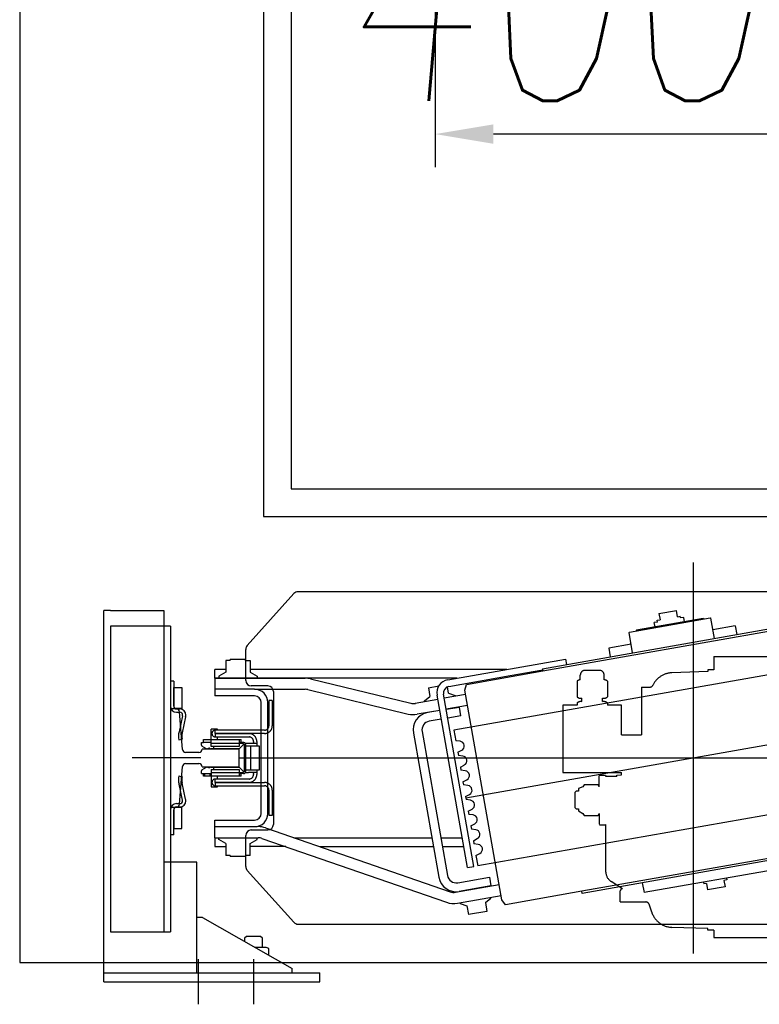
# Model space of a CAD drawing. Header units: millimetres. Extents: x 171 to 266814, y 44 to 350448.
# Tile 37 of 105: x 17758 to 18425, y 19295 to 20184. Entities that reach past the tile are written whole.
import ezdxf

# ---------------------------------------------------------------- set-up
doc = ezdxf.new("R2010")
doc.units = ezdxf.units.MM
doc.header["$LTSCALE"] = 100
doc.linetypes.add('ACAD_ISO02W100', pattern=[15, 12, -3])
for name, color, linetype in [('DASH_25', 1, 'ACAD_ISO02W100'), ('NOVÁ TENKÁ', 240, 'Continuous'), ('ŽB', 3, 'Continuous')]:
    doc.layers.add(name, color=color, linetype=linetype)
doc.layers.add('DIM_COMP_AUX', color=7, linetype='Continuous', plot=False)
doc.styles.add('ROMANS', font='romans.shx', dxfattribs={"width": 0.75, "oblique": 5, "height": 200})
doc.dimstyles.new('KONE_mm', dxfattribs={"dimscale": 15, "dimtxt": 3.5, "dimasz": 3.5, "dimexe": 2, "dimexo": 0, "dimgap": 2, "dimtad": 1, "dimdec": 0, "dimrnd": 0.01, "dimzin": 0, "dimdsep": 46, "dimtxsty": 'ROMANS', "dimsah": 1, "dimcen": 0, "dimclrd": 256, "dimclre": 256, "dimclrt": 256, "dimadec": 1, "dimazin": 3, "dimtfac": 1, "dimtdec": 0, "dimtmove": 0, "dimatfit": 3, "dimfxl": 1, "dimtolj": 1, "dimtzin": 0, "dimarcsym": 0})

# ---------------------------------------------------------------- blocks, each defined once
blk = doc.blocks.new('MX20_Planview')
at = {"layer": 'DASH_25', "ltscale": 0.25}
for p, q in [((58.22, 667.01), (58.22, 679.77)), ((58.22, 679.77), (119.22, 679.77)), ((119.22, 679.77), (119.22, 626.77)), ((36.62, 667.01), (50.86, 667.01)), ((56.36, 667.01), (58.22, 667.01)), ((136, 667.74), (137.2, 668.94)), ((136, 665.71), (136, 667.74)), ((137.2, 668.94), (150.8, 668.94)), ((150.8, 668.94), (152, 667.74)), ((152, 667.74), (152, 665.71)), ((26.94, 659.85), (26.94, 646.69)), ((35.42, 664.05), (31.14, 664.05)), ((55.16, 662.65), (52.06, 662.65)), ((130.14, 660.67), (132, 661.74)), ((130.14, 648.02), (130.14, 660.67)), ((132, 661.74), (133.59, 665.71)), ((133.59, 665.71), (136, 665.71)), ((152, 665.71), (153.61, 665.71)), ((153.61, 665.71), (156, 661.74)), ((156, 661.74), (157.86, 660.67)), ((157.86, 660.67), (157.86, 648.02)), ((207.3, 664.74), (213.81, 664.77)), ((209.91, 640.94), (207.3, 664.74)), ((216.81, 637.28), (213.81, 664.77)), ((35.42, 642.49), (31.14, 642.49)), ((55.16, 643.89), (52.06, 643.89)), ((122, 646.94), (121.5, 646.44)), ((121.5, 646.44), (121.5, 641.44)), ((121.5, 641.44), (122, 640.94)), ((132, 646.94), (122, 646.94)), ((122, 640.94), (122.65, 640.94)), ((122.65, 640.94), (122.58, 640.94)), ((122.65, 630.94), (122.65, 640.94)), ((132, 646.94), (130.14, 648.02)), ((157.86, 648.02), (156, 646.94)), ((156, 646.94), (166, 646.94)), ((166, 646.94), (166.5, 646.44)), ((166.5, 641.44), (166, 640.94)), ((209.91, 640.94), (166, 640.94)), ((166.5, 646.44), (166.5, 641.44)), ((36.62, 639.53), (50.86, 639.53)), ((56.36, 639.53), (58.22, 639.53)), ((58.22, 626.77), (58.22, 639.53)), ((240.03, 600.58), (216.81, 637.28)), ((85.01, 626.77), (58.22, 626.77)), ((85.01, 626.77), (85.01, 608.94)), ((115.71, 626.77), (115.71, 611.82)), ((119.22, 626.77), (115.71, 626.77)), ((121.39, 630.94), (121.2, 622.63)), ((121.39, 630.94), (122.65, 630.94)), ((122.65, 630.94), (122.58, 630.94)), ((42, 608.94), (85.01, 608.94)), ((42, 608.94), (42, 601.25)), ((27.95, 548.94), (29.08, 581.31)), ((260.05, 548.94), (258.92, 581.31)), ((260.05, 548.94), (258.92, 581.31)), ((14.25, 543.5), (26.5, 543.5)), ((14.25, 493.5), (14.25, 543.5)), ((26.5, 548.94), (27.95, 548.94)), ((26.5, 543.5), (26.5, 548.94)), ((261.5, 548.94), (260.05, 548.94)), ((261.5, 548.94), (260.05, 548.94)), ((261.5, 543.5), (261.5, 548.94)), ((261.5, 543.5), (268, 543.5)), ((268, -543.5), (268, 543.5)), ((14.25, 493.5), (35.1, 492.94)), ((35.1, 476.71), (35.1, 492.94)), ((47.1, 476.21), (35.6, 476.21)), ((47.1, 473.21), (47.1, 476.21)), ((50.02, 473.21), (47.1, 473.21)), ((50.02, 473.21), (50.02, 471.22)), ((13.84, 423.43), (-37.67, 379.54)), ((-55.94, 233.58), (-55.94, 345.96)), ((-27.63, 164), (-52.19, 216.67)), ((-30.54, 163.5), (-30.54, 151.5)), ((-27.63, 164), (-30.04, 164)), ((-22.54, 161.5), (-22.54, 161.5)), ((-22.54, 153.5), (-22.54, 153.5)), ((-30.04, 151), (-22.54, 151)), ((-22.54, 151), (-22.54, 149)), ((-22.54, 149), (-21.79, 149)), ((-20.94, 99.71), (-20.94, 140.78)), ((-20.94, 101.71), (-20.94, 99.71)), ((-10.94, 89.71), (0, 89.71)), ((0, -89.71), (0, 89.71)), ((-10.94, -89.71), (0, -89.71)), ((-20.94, -101.71), (-20.94, -99.71)), ((-20.94, -99.71), (-20.94, -140.78)), ((-30.04, -151), (-22.54, -151)), ((-22.54, -149), (-21.79, -149)), ((-22.54, -151), (-22.54, -149)), ((-30.54, -163.5), (-30.54, -151.5)), ((-27.63, -164), (-52.19, -216.67)), ((-27.63, -164), (-30.04, -164)), ((-55.94, -233.58), (-55.94, -345.96)), ((13.84, -423.43), (-37.67, -379.54)), ((35.02, -492.94), (35.02, -476.71)), ((35.52, -476.21), (47.02, -476.21)), ((47.02, -473.21), (50.02, -473.21)), ((47.02, -473.21), (47.02, -476.21)), ((50.02, -473.21), (50.02, -471.22)), ((14.25, -493.5), (35.02, -492.94)), ((14.25, -543.5), (14.25, -493.5)), ((14.25, -543.5), (26.5, -543.5)), ((26.5, -543.5), (26.5, -548.94)), ((26.5, -548.94), (27.95, -548.94)), ((27.95, -548.94), (29.08, -581.31)), ((260.05, -548.94), (258.92, -581.31)), ((260.05, -548.94), (258.92, -581.31)), ((261.5, -548.94), (260.05, -548.94)), ((261.5, -548.94), (260.05, -548.94)), ((261.5, -543.5), (261.5, -548.94)), ((261.5, -543.5), (268, -543.5)), ((42, -608.94), (42, -601.25)), ((238.04, -601.93), (238.04, -601.93)), ((245.12, -599.63), (238.07, -601.92)), ((42, -608.94), (85.01, -608.94)), ((85.01, -613.07), (85.01, -608.94)), ((85.01, -626.77), (85.01, -608.94)), ((236, -627.94), (236, -604.77)), ((58.22, -626.77), (58.22, -639.53)), ((85.01, -626.77), (58.22, -626.77)), ((121.3, -626.77), (119.22, -626.77)), ((119.22, -679.77), (119.22, -626.77)), ((121.39, -630.94), (121.3, -626.77)), ((122.58, -630.94), (121.39, -630.94)), ((122.58, -630.94), (122.58, -640.94)), ((224, -625.92), (217.44, -636.29)), ((236, -627.94), (226, -627.94)), ((236, -627.94), (226, -627.94)), ((36.62, -639.53), (50.86, -639.53)), ((56.36, -639.53), (58.22, -639.53)), ((26.94, -646.69), (26.94, -659.85)), ((35.42, -642.49), (31.14, -642.49)), ((55.16, -643.89), (52.06, -643.89)), ((121.5, -641.44), (122, -640.94)), ((121.5, -646.44), (121.5, -641.44)), ((122, -646.94), (121.5, -646.44)), ((122.58, -640.94), (122, -640.94)), ((132, -646.94), (122, -646.94)), ((132, -646.94), (130.14, -648.02)), ((132, -646.94), (130.14, -648.02)), ((132, -646.94), (130.14, -648.02)), ((132, -646.94), (130.14, -648.02)), ((132, -646.94), (130.14, -648.02)), ((132, -646.94), (130.14, -648.02)), ((132, -646.94), (130.14, -648.02)), ((130.14, -648.02), (130.14, -660.67)), ((130.14, -648.02), (130.14, -660.67)), ((130.14, -648.02), (130.14, -660.67)), ((130.14, -648.02), (130.14, -660.67)), ((130.14, -648.02), (130.14, -660.67)), ((130.14, -648.02), (130.14, -660.67)), ((130.14, -648.02), (130.14, -660.67)), ((157.86, -648.02), (156, -646.94)), ((156, -646.94), (165.65, -646.94)), ((157.86, -648.02), (156, -646.94)), ((157.86, -648.02), (156, -646.94)), ((157.86, -648.02), (156, -646.94)), ((157.86, -648.02), (156, -646.94)), ((157.86, -660.67), (157.86, -648.02)), ((157.86, -660.67), (157.86, -648.02)), ((157.86, -660.67), (157.86, -648.02)), ((157.86, -660.67), (157.86, -648.02)), ((157.86, -660.67), (157.86, -648.02)), ((166.5, -641.44), (166, -640.94)), ((208.99, -640.94), (166, -640.94)), ((166, -646.94), (166.5, -646.44)), ((166.5, -646.44), (166.5, -641.44)), ((35.42, -664.05), (31.14, -664.05)), ((55.16, -662.65), (52.06, -662.65)), ((130.14, -660.67), (132, -661.74)), ((130.14, -660.67), (132, -661.74)), ((130.14, -660.67), (132, -661.74)), ((130.14, -660.67), (132, -661.74)), ((130.14, -660.67), (132, -661.74)), ((130.14, -660.67), (132, -661.74)), ((130.14, -660.67), (132, -661.74)), ((132, -661.74), (133.59, -665.71)), ((132, -661.74), (133.59, -665.71)), ((132, -661.74), (133.59, -665.71)), ((132, -661.74), (133.59, -665.71)), ((132, -661.74), (133.59, -665.71)), ((132, -661.74), (133.59, -665.71)), ((132, -661.74), (133.59, -665.71)), ((133.59, -665.71), (136, -665.71)), ((133.59, -665.71), (136, -665.71)), ((133.59, -665.71), (136, -665.71)), ((133.59, -665.71), (136, -665.71)), ((133.59, -665.71), (136, -665.71)), ((133.59, -665.71), (136, -665.71)), ((133.59, -665.71), (136, -665.71)), ((136, -665.71), (136, -667.74)), ((136, -665.71), (136, -667.74)), ((136, -665.71), (136, -667.74)), ((136, -665.71), (136, -667.74)), ((136, -665.71), (136, -667.74)), ((136, -665.71), (136, -667.74)), ((152, -665.71), (153.61, -665.71)), ((152, -667.74), (152, -665.71)), ((152, -667.74), (152, -665.71)), ((152, -667.74), (152, -665.71)), ((152, -667.74), (152, -665.71)), ((152, -667.74), (152, -665.71)), ((152, -665.71), (153.61, -665.71)), ((152, -665.71), (153.61, -665.71)), ((152, -665.71), (153.61, -665.71)), ((152, -665.71), (153.61, -665.71)), ((153.61, -665.71), (156, -661.74)), ((153.61, -665.71), (156, -661.74)), ((153.61, -665.71), (156, -661.74)), ((153.61, -665.71), (156, -661.74)), ((153.61, -665.71), (156, -661.74)), ((156, -661.74), (157.86, -660.67)), ((156, -661.74), (157.86, -660.67)), ((156, -661.74), (157.86, -660.67)), ((156, -661.74), (157.86, -660.67)), ((156, -661.74), (157.86, -660.67)), ((36.62, -667.01), (50.86, -667.01)), ((56.36, -667.01), (58.22, -667.01)), ((58.22, -667.01), (58.22, -679.77)), ((136, -667.74), (137.2, -668.94)), ((136, -667.74), (137.2, -668.94)), ((136, -667.74), (137.2, -668.94)), ((136, -667.74), (137.2, -668.94)), ((136, -667.74), (137.2, -668.94)), ((136, -667.74), (137.2, -668.94)), ((137.2, -668.94), (150.8, -668.94)), ((137.2, -668.94), (150.8, -668.94)), ((137.2, -668.94), (150.8, -668.94)), ((137.2, -668.94), (150.8, -668.94)), ((137.2, -668.94), (150.8, -668.94)), ((137.2, -668.94), (139.4, -668.94)), ((150.8, -668.94), (152, -667.74)), ((150.8, -668.94), (152, -667.74)), ((150.8, -668.94), (152, -667.74)), ((150.8, -668.94), (152, -667.74)), ((150.8, -668.94), (152, -667.74)), ((58.22, -679.77), (119.22, -679.77))]:
    blk.add_line(p, q, dxfattribs=at)
for centre, radius, start, end in [((40.59, 663.58), 5.25, 139.11761, 174.81528), ((46.89, 663.58), 5.25, 349.84147, 40.88239), ((60.33, 663.58), 5.25, 139.11761, 190.15853), ((31.14, 659.85), 4.2, 90, 180), ((31.14, 646.69), 4.2, 180, 270), ((40.59, 642.97), 5.25, 185.18472, 220.88239), ((46.89, 642.97), 5.25, 319.11761, 10.15853), ((60.33, 642.97), 5.25, 169.84147, 220.88239), ((107.21, 622.94), 14, 307.39164, 360), ((49.07, 580.61), 20, 117.19865, 178), ((39, 601.25), 3, 288.03429, 360), ((238.93, 580.61), 20, 2, 86.84122), ((-77.38, 530.07), 140.33, 310.54203, 335.20761), ((35.6, 476.71), 0.5, 180, 270), ((-15.94, 345.96), 40, 122.89816, 180), ((-15.94, 233.58), 40, 180, 205), ((-30.04, 163.5), 0.5, 90, 180), ((-30.04, 151.5), 0.5, 180, 270), ((-60.94, 140.78), 40, 0, 11.85223), ((-10.94, 99.71), 10, 180, 270), ((-10.94, -99.71), 10, 90, 180), ((-60.94, -140.78), 40, 348.14777, 0), ((-30.04, -151.5), 0.5, 90, 180), ((-30.04, -163.5), 0.5, 180, 270), ((-15.94, -233.58), 40, 155, 180), ((-15.94, -345.96), 40, 180, 237.10184), ((-77.38, -530.07), 140.33, 24.79239, 49.45797), ((35.52, -476.71), 0.5, 90, 180), ((49.07, -580.61), 20, 182, 242.80135), ((238.93, -580.61), 20, 288.03429, 358), ((238.93, -580.61), 20, 288.03429, 358), ((39, -601.25), 3, 360, 71.96571), ((239, -604.77), 3, 108.03429, 180), ((226, -625.94), 2, 179.41992, 270), ((40.59, -642.97), 5.25, 139.11761, 174.81528), ((46.89, -642.97), 5.25, 349.84147, 40.88239), ((60.33, -642.97), 5.25, 139.11761, 190.15853), ((208.99, -630.94), 10, 270, 327.68631), ((31.14, -646.69), 4.2, 90, 180), ((31.14, -659.85), 4.2, 180, 270), ((40.59, -663.58), 5.25, 185.18472, 220.88239), ((46.89, -663.58), 5.25, 319.11761, 10.15853), ((60.33, -663.58), 5.25, 169.84147, 220.88239)]:
    blk.add_arc(centre, radius, start, end, dxfattribs=at)
blk = doc.blocks.new('*D14')
at = {"layer": 'Defpoints', "color": 0, "transparency": 16777216}
for p in [(-429.76, 1725), (-300, 1725), (-300, 1325)]:
    blk.add_point(p, dxfattribs=at)
at = {"layer": 'DIM_COMP_AUX', "lineweight": -2, "transparency": 16777216}
for p, q in [((-300, 1725), (-459.76, 1725)), ((-429.76, 1377.5), (-429.76, 1672.5)), ((-300, 1325), (-459.76, 1325))]:
    blk.add_line(p, q, dxfattribs=at)
at = {"layer": 'DIM_COMP_AUX', "transparency": 16777216}
for points in [[(-421.01, 1672.5), (-438.51, 1672.5), (-429.76, 1725)], [(-421.01, 1377.5), (-438.51, 1377.5), (-429.76, 1325)]]:
    blk.add_solid(points, dxfattribs=at)
at = {"layer": 'DIM_COMP_AUX', "transparency": 16777216, "insert": (-299.76, 1525), "char_height": 200, "attachment_point": 5, "rotation": 270, "style": 'ROMANS'}
blk.add_mtext('\\A1;400.0', dxfattribs=at)
blk = doc.blocks.new('10020_Elevator_0')
at = {"layer": 'NOVÁ TENKÁ'}
for p, q in [((-1195, 2024), (-1195, 1829)), ((-1195, 2024), (-1187, 2024)), ((-1187, 2024), (-1187, 1940)), ((-1187, 2024), (-860, 2024)), ((-1187, 2024), (-1187, 1884)), ((-873.99, 2018), (-1149.99, 2018)), ((-1149.99, 2018), (-1149.99, 1964)), ((-873.99, 1964), (-873.99, 2018)), ((-860, 2018), (-860, 2024)), ((-860, 2018), (-860, 1970)), ((-993, 1936.41), (-993, 1998.61)), ((-873.99, 1970), (-1149.99, 1970)), ((-1087, 1940), (-1087, 1970)), ((-860, 1970), (-1087, 1970)), ((-923.99, 1970), (-1071.99, 1970)), ((-873.99, 1964), (-1149.99, 1964)), ((-1062.24, 1961), (-1062.24, 1964)), ((-1062.24, 1961), (-1039.74, 1961)), ((-1039.74, 1961), (-1056.74, 1961)), ((-1056.74, 1961), (-1056.74, 1953.58)), ((-1037.74, 1953.58), (-1037.74, 1960)), ((-1037.24, 1958.5), (-1037.24, 1955.5)), ((-1034.24, 1958.5), (-1034.24, 1955.5)), ((-1031.01, 1953.11), (-1016.53, 1956.16)), ((-1009.24, 1956.24), (-1009.92, 1953.31)), ((-976.74, 1956.24), (-976.07, 1953.31)), ((-954.97, 1953.11), (-969.45, 1956.16)), ((-951.74, 1958.5), (-951.74, 1955.5)), ((-948.74, 1958.5), (-948.74, 1955.5)), ((-948.24, 1953.58), (-948.24, 1960)), ((-923.74, 1961), (-946.24, 1961)), ((-946.24, 1961), (-929.24, 1961)), ((-929.24, 1961), (-929.24, 1953.58)), ((-923.74, 1961), (-923.74, 1964)), ((-1056.74, 1953.58), (-1047.24, 1953.58)), ((-1047.24, 1953.58), (-1037.74, 1953.58)), ((-1030.14, 1950.24), (-1015.66, 1953.29)), ((-955.85, 1950.24), (-970.33, 1953.29)), ((-938.74, 1953.58), (-948.24, 1953.58)), ((-929.24, 1953.58), (-938.74, 1953.58)), ((-1174.62, 1939), (-1215.38, 1939)), ((-1187, 1940), (-1137, 1940)), ((-1137, 1940), (-1087, 1940)), ((-1137, 1935), (-1137, 1939.81)), ((-1137, 1935), (-1183, 1854)), ((-1065, 1924), (-1073, 1924)), ((-1073, 1924), (-1073, 1914)), ((-1070.33, 1914), (-1066.72, 1920.25)), ((-1066.72, 1920.25), (-1065, 1920.25)), ((-1065, 1924), (-1049, 1924)), ((-1065, 1924), (-1065, 1884.68)), ((-1055, 1924), (-1055, 1888)), ((-1049, 1924), (-1049, 1888)), ((-921, 1924), (-937, 1924)), ((-937, 1888), (-937, 1924)), ((-931, 1888), (-931, 1924)), ((-931, 1888), (-931, 1924)), ((-921, 1924), (-913, 1924)), ((-921, 1705.61), (-921, 1924)), ((-921, 1924), (-921, 1842.4)), ((-919.28, 1920.25), (-921, 1920.25)), ((-915.67, 1914), (-919.28, 1920.25)), ((-913, 1914), (-913, 1924)), ((-1070.33, 1914), (-1081, 1914)), ((-1081, 1909.92), (-1081, 1914)), ((-905, 1914), (-915.67, 1914)), ((-905, 1909.92), (-905, 1914)), ((-1081, 1909.92), (-1082, 1909.92)), ((-1082, 1896.08), (-1082, 1909.92)), ((-905, 1909.92), (-904, 1909.92)), ((-904, 1896.08), (-904, 1909.92)), ((-1155.75, 1897), (-1158.58, 1897)), ((-1154.15, 1895.4), (-1155.75, 1897)), ((-1154.15, 1889), (-1154.15, 1895.4)), ((-1094.43, 1894.72), (-1141.34, 1852.49)), ((-1091.08, 1896), (-1063, 1896)), ((-1081, 1896.08), (-1082, 1896.08)), ((-1081, 1892), (-1081, 1896.08)), ((-923, 1896), (-894.92, 1896)), ((-905, 1896.08), (-904, 1896.08)), ((-905, 1896.08), (-905, 1892)), ((-844.66, 1852.49), (-891.57, 1894.72)), ((-1174.62, 1889), (-1215.38, 1889)), ((-1164, 1881), (-1164, 1887.46)), ((-1154.15, 1882.6), (-1154.15, 1889)), ((-1081, 1892), (-1070.33, 1892)), ((-1073, 1859.91), (-1073, 1892)), ((-1070.33, 1892), (-1066.72, 1885.75)), ((-1066.72, 1885.75), (-1065, 1885.75)), ((-1058, 1891), (-1058, 1876)), ((-931, 1888), (-931, 1842.4)), ((-928, 1876), (-928, 1891)), ((-919.28, 1885.75), (-921, 1885.75)), ((-915.67, 1892), (-919.28, 1885.75)), ((-905, 1892), (-915.67, 1892)), ((-913, 1660.24), (-913, 1892)), ((-1187, 1884), (-1187, 1829)), ((-1164, 1881), (-1155.75, 1881)), ((-1164, 1878.61), (-1164, 1881)), ((-1155.75, 1881), (-1154.15, 1882.6)), ((-1065.55, 1881.41), (-1123.25, 1714.91)), ((-1056.1, 1878.13), (-1113.8, 1711.63)), ((-1043, 1882), (-993, 1882)), ((-1043, 1876), (-993, 1876)), ((-993, 1882), (-943, 1882)), ((-993, 1876), (-943, 1876)), ((775, 1880), (-775, 1880)), ((-775, 1880), (-775, 205)), ((-1170.99, 1875.14), (-1165.29, 1875.14)), ((-933, 1871), (-1053, 1871)), ((-1065, 1852.46), (-1065, 1728.08)), ((750, 1855), (-750, 1855)), ((-750, 1855), (-750, 205)), ((-1143, 1848.77), (-1143, 1135.23)), ((-931.28, 1840.03), (-953.32, 1749.4)), ((-843, 1135.23), (-843, 1848.77)), ((-921.57, 1837.67), (-943.6, 1747.04)), ((-1195, 1829), (-1187, 1829)), ((-1073, 1829.37), (-1073, 1726.67)), ((-970.55, 1744.74), (-1100.54, 1721.82)), ((-940.16, 1722.68), (-943.74, 1742.94)), ((-969.16, 1736.86), (-1099.15, 1713.94)), ((-950.01, 1720.94), (-953.58, 1741.2)), ((-942.25, 1734.5), (-941.52, 1734.62)), ((-941.52, 1734.62), (-937.44, 1729.76)), ((-957.98, 1719.54), (-959.89, 1730.37)), ((-950.1, 1720.93), (-952.01, 1731.76)), ((-929.56, 1731.15), (-937.44, 1729.76)), ((-929.56, 1731.15), (-927.9, 1721.72)), ((-1091.91, 1695.92), (-936.31, 1723.36)), ((-1090.87, 1690.01), (-935.27, 1717.45)), ((-1073, 1718.55), (-1073, 1699.26)), ((-1065, 1719.96), (-1065, 1700.67)), ((-950.63, 1723.93), (-950.54, 1723.95)), ((-935.74, 1697.57), (-939.12, 1716.77)), ((-967.89, 1708.14), (-977.45, 1706.46)), ((-895.48, 1297.48), (-967.89, 1708.14)), ((-954.85, 1701.81), (-956.94, 1713.63)), ((-949.06, 1715.02), (-946.98, 1703.2)), ((-945.58, 1695.83), (-948.97, 1715.03)), ((-948.88, 1713.98), (-948.79, 1714)), ((-937.39, 1706.92), (-936.66, 1707.05)), ((-934.49, 1713.02), (-936.66, 1707.05)), ((-934.49, 1713.02), (-928.78, 1714.03)), ((-928.32, 1712.58), (-918.6, 1657.43)), ((-922.41, 1713.62), (-903.66, 1607.27)), ((-1124.35, 1702.39), (-1126.53, 1696.42)), ((-1124.35, 1702.39), (-1123.63, 1702.51)), ((-1124.05, 1704.89), (-1117.12, 1665.58)), ((-1120.97, 1664.91), (-931.89, 1698.25)), ((-1114.2, 1706.62), (-1107.27, 1667.32)), ((-1108.48, 1674.72), (-1113.52, 1703.28)), ((-1105.64, 1704.67), (-1100.61, 1676.11)), ((-1017.85, 1695.48), (-1017.33, 1699.42)), ((-1014.47, 1699.93), (-1017.33, 1699.42)), ((-1014.47, 1699.93), (-1012.63, 1696.4)), ((-1004.56, 1697.83), (-1004.04, 1701.77)), ((-1001.17, 1702.27), (-1004.04, 1701.77)), ((-1001.17, 1702.27), (-999.34, 1698.75)), ((-991.26, 1700.17), (-990.74, 1704.11)), ((-987.88, 1704.62), (-990.74, 1704.11)), ((-987.88, 1704.62), (-986.04, 1701.09)), ((-977.97, 1702.51), (-977.45, 1706.46)), ((-954.85, 1701.81), (-946.98, 1703.2)), ((-931.89, 1698.25), (-926.53, 1696.65)), ((-1126.53, 1696.42), (-1134.4, 1695.03)), ((-1131.45, 1678.29), (-1134.4, 1695.03)), ((-1091.91, 1695.92), (-1090.87, 1690.01)), ((-1071.03, 1686.1), (-1070.51, 1690.05)), ((-1067.65, 1690.55), (-1070.51, 1690.05)), ((-1067.65, 1690.55), (-1065.81, 1687.02)), ((-1057.74, 1688.45), (-1057.22, 1692.39)), ((-1054.35, 1692.9), (-1057.22, 1692.39)), ((-1054.35, 1692.9), (-1052.52, 1689.37)), ((-1044.44, 1690.79), (-1043.92, 1694.74)), ((-1041.06, 1695.24), (-1043.92, 1694.74)), ((-1041.06, 1695.24), (-1039.22, 1691.71)), ((-1031.15, 1693.14), (-1030.63, 1697.08)), ((-1027.76, 1697.58), (-1030.63, 1697.08)), ((-1027.76, 1697.58), (-1025.93, 1694.06)), ((-926.53, 1696.65), (-914.37, 1627.72)), ((-1110.47, 1685.49), (-1110.38, 1685.5)), ((-1080.94, 1688.21), (-1090.5, 1686.52)), ((-1018.09, 1275.86), (-1090.5, 1686.52)), ((-1080.94, 1688.21), (-1079.11, 1684.68)), ((-1123.57, 1679.68), (-1131.45, 1678.29)), ((-1123.57, 1679.68), (-1119.49, 1674.81)), ((-1119.49, 1674.81), (-1118.77, 1674.94)), ((-1100.61, 1676.11), (-1108.48, 1674.72)), ((-1125.46, 1661.58), (-1120.97, 1664.91)), ((-1113.3, 1592.64), (-1125.46, 1661.58)), ((-918.6, 1657.43), (-913.39, 1627.89)), ((-912.4, 1628.06), (-914.37, 1627.72)), ((-914.37, 1627.72), (-872.7, 1391.36)), ((-912.4, 1628.06), (-870.73, 1391.71)), ((-903.66, 1607.27), (-908.58, 1606.4)), ((-1115.27, 1592.29), (-1113.3, 1592.64)), ((-1073.6, 1355.94), (-1115.27, 1592.29)), ((-1071.63, 1356.28), (-1113.3, 1592.64)), ((-893.76, 1568.39), (-901.64, 1567)), ((-890.2, 1548.21), (-893.76, 1568.39)), ((-898.08, 1546.82), (-879.86, 1550.03)), ((-879.86, 1550.03), (-879.28, 1549.62)), ((-879.28, 1549.62), (-866.43, 1476.75)), ((-1105.72, 1538.13), (-1114.59, 1536.56)), ((-877.66, 1543.31), (-878.24, 1543.71)), ((-867.06, 1483.24), (-877.66, 1543.31)), ((-1092.01, 1408.54), (-1114.59, 1536.56)), ((-874.71, 1526.57), (-870.77, 1527.26)), ((-870.25, 1524.31), (-870.77, 1527.26)), ((-870.25, 1524.31), (-868.67, 1524.58)), ((-868.67, 1524.58), (-868.24, 1522.12)), ((-862.52, 1523.13), (-868.24, 1522.12)), ((-862.52, 1523.13), (-859.75, 1507.37)), ((-866.6, 1503.63), (-865.02, 1503.9)), ((-866.08, 1500.67), (-866.6, 1503.63)), ((-865.46, 1506.37), (-859.75, 1507.37)), ((-865.46, 1506.37), (-865.02, 1503.9)), ((-870.02, 1499.98), (-866.08, 1500.67)), ((-1106.26, 1480.15), (-1111.98, 1479.14)), ((-1109.2, 1463.39), (-1111.98, 1479.14)), ((-1105.12, 1482.89), (-1106.7, 1482.61)), ((-1106.26, 1480.15), (-1106.7, 1482.61)), ((-885.05, 1472.96), (-866.83, 1476.17)), ((-867.06, 1483.24), (-867.47, 1482.66)), ((-866.43, 1476.75), (-866.83, 1476.17)), ((-873.61, 1454.16), (-877.17, 1474.34)), ((-1103.48, 1464.4), (-1109.2, 1463.39)), ((-1103.05, 1461.93), (-1103.48, 1464.4)), ((-1101.48, 1462.21), (-1103.05, 1461.93)), ((-873.61, 1454.16), (-881.49, 1452.77))]:
    blk.add_line(p, q, dxfattribs=at)
at = {"layer": 'NOVÁ TENKÁ', "ltscale": 3}
for p, q in [((-948.5, 1964), (-1037.5, 1964)), ((-1037.5, 1964), (-1037.5, 1958.78)), ((-1034.72, 1955.79), (-1000.77, 1953.21)), ((-985.22, 1953.21), (-951.27, 1955.79)), ((-948.5, 1958.78), (-948.5, 1964)), ((-998, 1950.22), (-998, 1938.4)), ((-988, 1938.4), (-988, 1950.22)), ((-1000.94, 1935.4), (-1000.94, 1935.4)), ((-1000.94, 1935.4), (-1000.94, 1902)), ((-985.06, 1902), (-985.06, 1935.4)), ((-985.06, 1935.4), (-985.06, 1935.4)), ((-1000.94, 1902), (-985.06, 1902))]:
    blk.add_line(p, q, dxfattribs=at)
at = {"layer": 'NOVÁ TENKÁ', "ltscale": 0.33}
for p, q in [((-993, 1902), (-993, 1082)), ((-956.78, 1286.67), (-1029.2, 1697.33)), ((-1169.57, 1492), (-816.43, 1492))]:
    blk.add_line(p, q, dxfattribs=at)
at = {"layer": 'NOVÁ TENKÁ'}
for points in [[(-1187, 1950), (-1187, 1854), (-1183, 1854)], [(-1009.54, 1934.02), (-1006.98, 1934.02)], [(-1009.54, 1927.05), (-1009.54, 1934.02)], [(-1009.54, 1932.96), (-1006.98, 1932.96)], [(-1006.98, 1936.05), (-1004.6, 1936.05)], [(-1006.98, 1936.05), (-1006.98, 1934.02)], [(-1006.98, 1934.02), (-1006.98, 1927.05)], [(-1003.72, 1935.52), (-1003.89, 1935.7), (-1004.07, 1935.87), (-1004.34, 1935.96), (-1004.6, 1936.05)], [(-1003.72, 1935.52), (-1001.42, 1931.29)], [(-1002.04, 1928.99), (-1001.95, 1929.35), (-1001.69, 1929.61)], [(-1001.69, 1928.37), (-1001.95, 1928.73), (-1002.04, 1928.99)], [(-1001.69, 1929.61), (-1001.51, 1929.79), (-1001.34, 1929.96), (-1001.25, 1930.23), (-1001.25, 1930.49)], [(-1001.25, 1930.76), (-1001.25, 1931.02), (-1001.42, 1931.29)], [(-1001.25, 1930.76), (-1001.25, 1930.49)], [(-984.66, 1931.29), (-984.75, 1931.02), (-984.75, 1930.76)], [(-984.75, 1930.49), (-984.75, 1930.76)], [(-984.75, 1930.49), (-984.75, 1930.23), (-984.66, 1929.96), (-984.49, 1929.79), (-984.31, 1929.61)], [(-984.66, 1931.29), (-982.28, 1935.52)], [(-984.05, 1928.99), (-984.13, 1929.35), (-984.31, 1929.61)], [(-984.31, 1928.37), (-984.13, 1928.73), (-984.05, 1928.99)], [(-981.4, 1936.05), (-981.66, 1935.96), (-981.93, 1935.87), (-982.11, 1935.7), (-982.28, 1935.52)], [(-981.4, 1936.05), (-979.02, 1936.05)], [(-979.02, 1936.05), (-979.02, 1934.02)], [(-979.02, 1934.02), (-976.46, 1934.02)], [(-979.02, 1927.05), (-979.02, 1934.02)], [(-976.46, 1934.02), (-976.46, 1927.05)], [(-1003.54, 1927.05), (-1018.98, 1927.05)], [(-1018.98, 1927.05), (-1018.98, 1921.49)], [(-1018.98, 1921.49), (-1018.1, 1921.49)], [(-1015.1, 1926.52), (-1015.36, 1926.52), (-1015.71, 1926.43), (-1015.98, 1926.43), (-1016.24, 1926.26), (-1016.51, 1926.17), (-1016.77, 1925.99), (-1017.04, 1925.82), (-1017.21, 1925.64), (-1017.39, 1925.46), (-1017.57, 1925.2), (-1017.74, 1924.93), (-1017.83, 1924.67), (-1018.01, 1924.41), (-1018.01, 1924.05), (-1018.1, 1923.79), (-1018.1, 1923.52)], [(-1015.1, 1923.52), (-1018.1, 1923.52)], [(-1018.1, 1923.52), (-1018.1, 1879.07)], [(-1012.01, 1923.52), (-1012.01, 1923.79), (-1012.1, 1924.05), (-1012.19, 1924.41), (-1012.27, 1924.67), (-1012.36, 1924.93), (-1012.54, 1925.2), (-1012.72, 1925.46), (-1012.89, 1925.64), (-1013.16, 1925.82), (-1013.33, 1925.99), (-1013.6, 1926.17), (-1013.86, 1926.26), (-1014.13, 1926.43), (-1014.48, 1926.43), (-1014.74, 1926.52), (-1015.1, 1926.52)], [(-1015.1, 1923.52), (-1015.1, 1879.07)], [(-1015.01, 1923.52), (-1015.1, 1923.52)], [(-1015.1, 1923.52), (-1015.1, 1923.52)], [(-1015.1, 1921.49), (-1015.01, 1921.49)], [(-1015.01, 1923.52), (-1012.01, 1923.52)], [(-1015.01, 1893), (-1015.01, 1923.52)], [(-1012.01, 1893), (-1012.01, 1923.52)], [(-1012.01, 1921.49), (-1009.54, 1921.49)], [(-1009.54, 1928.11), (-1006.98, 1928.11)], [(-1009.54, 1902), (-1009.54, 1927.05)], [(-1006.45, 1902), (-1006.45, 1927.05)], [(-1003.54, 1927.05), (-1003.54, 1902)], [(-1001.25, 1925.02), (-1003.54, 1925.02)], [(-1001.25, 1927.58), (-1001.25, 1927.85), (-1001.34, 1928.02), (-1001.51, 1928.29), (-1001.69, 1928.37)], [(-1001.25, 1927.58), (-1001.25, 1902)], [(-984.31, 1928.37), (-984.49, 1928.29), (-984.66, 1928.02), (-984.75, 1927.85), (-984.75, 1927.58)], [(-984.75, 1902), (-984.75, 1927.58)], [(-982.55, 1925.02), (-984.75, 1925.02)], [(-982.55, 1927.05), (-967.02, 1927.05)], [(-982.55, 1902), (-982.55, 1927.05)], [(-979.64, 1927.05), (-979.64, 1902)], [(-976.46, 1927.05), (-976.46, 1902)], [(-976.46, 1921.49), (-973.99, 1921.49)], [(-970.99, 1926.52), (-971.26, 1926.52), (-971.61, 1926.43), (-971.87, 1926.43), (-972.14, 1926.26), (-972.4, 1926.17), (-972.67, 1925.99), (-972.93, 1925.82), (-973.11, 1925.64), (-973.28, 1925.46), (-973.46, 1925.2), (-973.64, 1924.93), (-973.73, 1924.67), (-973.9, 1924.41), (-973.9, 1924.05), (-973.99, 1923.79), (-973.99, 1923.52)], [(-973.99, 1923.52), (-973.99, 1893)], [(-970.99, 1923.52), (-973.99, 1923.52)], [(-967.9, 1923.52), (-967.9, 1923.79), (-967.99, 1924.05), (-968.08, 1924.41), (-968.17, 1924.67), (-968.26, 1924.93), (-968.43, 1925.2), (-968.61, 1925.46), (-968.79, 1925.64), (-969.05, 1925.82), (-969.23, 1925.99), (-969.49, 1926.17), (-969.76, 1926.26), (-970.02, 1926.43), (-970.37, 1926.43), (-970.64, 1926.52), (-970.99, 1926.52)], [(-970.99, 1923.52), (-970.99, 1893)], [(-970.9, 1923.52), (-970.99, 1923.52)], [(-970.99, 1923.52), (-970.99, 1923.52)], [(-970.99, 1921.49), (-970.9, 1921.49)], [(-970.9, 1879.07), (-970.9, 1923.52)], [(-970.9, 1923.52), (-967.9, 1923.52)], [(-967.9, 1879.07), (-967.9, 1923.52)], [(-967.9, 1921.49), (-967.02, 1921.49)], [(-967.02, 1921.49), (-967.02, 1927.05)], [(-1003.54, 1902), (-1009.54, 1902)], [(-1009.54, 1900.06), (-1009.54, 1902)], [(-1009.54, 1900.06), (-1006.98, 1900.06)], [(-1006.98, 1902), (-1006.98, 1900.06)], [(-1006.98, 1898.03), (-1006.98, 1900.06)], [(-1006.98, 1900.06), (-1003.98, 1896)], [(-1006.98, 1898.03), (-1006.98, 1897.59), (-1006.89, 1897.24), (-1006.63, 1896.88), (-1006.45, 1896.62), (-1006.1, 1896.35), (-1005.75, 1896.18), (-1005.39, 1896.09), (-1005.04, 1896)], [(-1006.28, 1899), (-1006.28, 1902)], [(-1006.01, 1896.27), (-1006.01, 1893.62)], [(-1006.01, 1886.03), (-1006.01, 1893.53)], [(-1005.39, 1897.85), (-1001.25, 1902)], [(-1005.04, 1896), (-1003.98, 1896)], [(-1004.78, 1897.06), (-981.22, 1897.06)], [(-1003.98, 1884.01), (-1003.98, 1896)], [(-1003.98, 1896), (-982.02, 1896)], [(-1001.25, 1902), (-984.75, 1902)], [(-984.75, 1902), (-980.61, 1897.85)], [(-976.46, 1902), (-982.55, 1902)], [(-982.02, 1896), (-979.02, 1900.06)], [(-982.02, 1896), (-982.02, 1884.01)], [(-982.02, 1896), (-981.05, 1896)], [(-981.05, 1896), (-980.61, 1896.09), (-980.25, 1896.18), (-979.9, 1896.35), (-979.55, 1896.62), (-979.37, 1896.88), (-979.2, 1897.24), (-979.02, 1897.59), (-979.02, 1898.03)], [(-979.99, 1893.62), (-979.99, 1896.27)], [(-979.99, 1886.03), (-979.99, 1893.53)], [(-979.72, 1902), (-979.72, 1899)], [(-979.02, 1900.06), (-979.02, 1902)], [(-979.02, 1898.03), (-979.02, 1900.06)], [(-979.02, 1900.06), (-976.46, 1900.06)], [(-976.46, 1902), (-976.46, 1900.06)], [(-1015.01, 1893), (-1015.01, 1892.65), (-1015.01, 1892.3), (-1014.92, 1891.94), (-1014.83, 1891.59), (-1014.83, 1891.24), (-1014.66, 1890.97), (-1014.57, 1890.62), (-1014.48, 1890.27), (-1014.3, 1890), (-1014.13, 1889.65), (-1014.04, 1889.39), (-1013.77, 1889.12), (-1013.6, 1888.86), (-1013.42, 1888.59), (-1013.16, 1888.33), (-1012.98, 1888.06), (-1012.72, 1887.89), (-1012.45, 1887.62), (-1012.19, 1887.45), (-1011.92, 1887.18), (-1011.66, 1887), (-1011.3, 1886.83), (-1011.04, 1886.74), (-1010.77, 1886.56), (-1010.42, 1886.47), (-1010.07, 1886.3), (-1009.72, 1886.21), (-1009.45, 1886.21), (-1009.1, 1886.12), (-1008.75, 1886.03), (-1008.39, 1886.03), (-1008.04, 1886.03)], [(-1012.01, 1893), (-1012.01, 1892.65), (-1011.92, 1892.21), (-1011.83, 1891.86), (-1011.66, 1891.5), (-1011.57, 1891.15), (-1011.3, 1890.8), (-1011.13, 1890.44), (-1010.86, 1890.18), (-1010.6, 1889.92), (-1010.25, 1889.74), (-1009.89, 1889.47), (-1009.54, 1889.3), (-1009.19, 1889.21), (-1008.83, 1889.12), (-1008.39, 1889.03), (-1008.04, 1889.03)], [(-1006.98, 1889.03), (-1008.04, 1889.03)], [(-1006.98, 1886.03), (-1008.04, 1886.03)], [(-1006.98, 1889.03), (-1006.01, 1889.03)], [(-1006.01, 1886.03), (-1006.98, 1886.03)], [(-1003.98, 1886.03), (-1006.01, 1886.03)], [(-1003.98, 1891.5), (-982.02, 1891.5)], [(-979.99, 1886.03), (-982.02, 1886.03)], [(-979.99, 1889.03), (-979.02, 1889.03)], [(-979.02, 1886.03), (-979.99, 1886.03)], [(-978.05, 1889.03), (-979.02, 1889.03)], [(-978.05, 1886.03), (-979.02, 1886.03)], [(-978.05, 1886.03), (-977.61, 1886.03), (-977.25, 1886.03), (-976.9, 1886.12), (-976.64, 1886.21), (-976.28, 1886.21), (-975.93, 1886.3), (-975.58, 1886.47), (-975.31, 1886.56), (-974.96, 1886.74), (-974.7, 1886.83), (-974.34, 1887), (-974.08, 1887.18), (-973.81, 1887.45), (-973.55, 1887.62), (-973.28, 1887.89), (-973.02, 1888.06), (-972.84, 1888.33), (-972.58, 1888.59), (-972.4, 1888.86), (-972.23, 1889.12), (-972.05, 1889.39), (-971.87, 1889.65), (-971.7, 1890), (-971.52, 1890.27), (-971.43, 1890.62), (-971.34, 1890.97), (-971.26, 1891.24), (-971.17, 1891.59), (-971.08, 1891.94), (-971.08, 1892.3), (-970.99, 1892.65), (-970.99, 1893)], [(-978.05, 1889.03), (-977.61, 1889.03), (-977.17, 1889.12), (-976.81, 1889.21), (-976.46, 1889.3), (-976.11, 1889.47), (-975.75, 1889.74), (-975.49, 1889.92), (-975.14, 1890.18), (-974.96, 1890.44), (-974.7, 1890.8), (-974.52, 1891.15), (-974.34, 1891.5), (-974.17, 1891.86), (-974.08, 1892.21), (-973.99, 1892.65), (-973.99, 1893)], [(-1022.15, 1872.01), (-1021.71, 1872.01), (-1021.36, 1872.1), (-1021.01, 1872.1), (-1020.74, 1872.18), (-1020.39, 1872.27), (-1020.04, 1872.36), (-1019.68, 1872.45), (-1019.42, 1872.54), (-1019.07, 1872.71), (-1018.8, 1872.89), (-1018.45, 1873.07), (-1018.18, 1873.24), (-1017.92, 1873.42), (-1017.65, 1873.6), (-1017.39, 1873.86), (-1017.13, 1874.04), (-1016.95, 1874.3), (-1016.68, 1874.57), (-1016.51, 1874.83), (-1016.33, 1875.1), (-1016.16, 1875.36), (-1015.98, 1875.71), (-1015.8, 1875.98), (-1015.63, 1876.33), (-1015.54, 1876.6), (-1015.45, 1876.95), (-1015.36, 1877.3), (-1015.27, 1877.65), (-1015.18, 1877.92), (-1015.18, 1878.27), (-1015.1, 1878.62), (-1015.1, 1879.07)], [(-1022.15, 1875.01), (-1021.71, 1875.01), (-1021.27, 1875.1), (-1020.92, 1875.18), (-1020.57, 1875.36), (-1020.21, 1875.54), (-1019.86, 1875.71), (-1019.6, 1875.98), (-1019.24, 1876.15), (-1019.07, 1876.51), (-1018.8, 1876.77), (-1018.63, 1877.12), (-1018.45, 1877.48), (-1018.27, 1877.83), (-1018.18, 1878.18), (-1018.1, 1878.62), (-1018.1, 1879.07)], [(-982.02, 1884.01), (-1003.98, 1884.01)], [(-970.9, 1879.07), (-970.9, 1878.62), (-970.9, 1878.27), (-970.82, 1877.92), (-970.73, 1877.65), (-970.73, 1877.3), (-970.55, 1876.95), (-970.46, 1876.6), (-970.37, 1876.33), (-970.2, 1875.98), (-970.02, 1875.71), (-969.93, 1875.36), (-969.67, 1875.1), (-969.49, 1874.83), (-969.32, 1874.57), (-969.05, 1874.3), (-968.87, 1874.04), (-968.61, 1873.86), (-968.35, 1873.6), (-968.08, 1873.42), (-967.82, 1873.24), (-967.55, 1873.07), (-967.2, 1872.89), (-966.93, 1872.71), (-966.67, 1872.54), (-966.32, 1872.45), (-965.96, 1872.36), (-965.61, 1872.27), (-965.35, 1872.18), (-964.99, 1872.1), (-964.64, 1872.1), (-964.29, 1872.01), (-963.93, 1872.01)], [(-967.9, 1879.07), (-967.9, 1878.62), (-967.82, 1878.18), (-967.73, 1877.83), (-967.55, 1877.48), (-967.46, 1877.12), (-967.2, 1876.77), (-967.02, 1876.51), (-966.76, 1876.15), (-966.4, 1875.98), (-966.14, 1875.71), (-965.79, 1875.54), (-965.43, 1875.36), (-965.08, 1875.18), (-964.73, 1875.1), (-964.29, 1875.01), (-963.93, 1875.01)], [(-1022.15, 1875.01), (-1045, 1875.01)], [(-1045, 1872.01), (-1045, 1875.01)], [(-1022.15, 1872.01), (-1045, 1872.01)], [(-941, 1875.01), (-963.93, 1875.01)], [(-941, 1872.01), (-963.93, 1872.01)], [(-941, 1872.01), (-941, 1875.01)]]:
    blk.add_lwpolyline(points, dxfattribs=at)
for centre, radius, start, end in [((-1039.74, 1958.5), 5.5, 0, 90), ((-1039.74, 1958.5), 2.5, 0, 90), ((-1012.74, 1943.72), 13, 74.3815, 106.94645), ((-973.24, 1943.72), 13, 73.05355, 105.6185), ((-946.24, 1958.5), 5.5, 90, 180), ((-946.24, 1958.5), 2.5, 90, 180), ((-1031.74, 1955.5), 5.5, 180, 270), ((-1031.74, 1955.5), 2.5, 180, 270), ((-1031.74, 1955.5), 2.5, 270, 286.94645), ((-1031.74, 1955.5), 5.5, 270, 286.94645), ((-1012.74, 1943.72), 10, 73.57492, 106.94645), ((-973.24, 1943.72), 10, 73.05355, 106.42508), ((-954.24, 1955.5), 5.5, 253.05355, 270), ((-954.24, 1955.5), 2.5, 253.05355, 270), ((-954.24, 1955.5), 5.5, 270, 0), ((-954.24, 1955.5), 2.5, 270, 0), ((-1091.08, 1891), 5, 90, 131.98721), ((-1063, 1891), 5, 0, 90), ((-923, 1891), 5, 90, 180), ((-894.92, 1891), 5, 48.01279, 90), ((-1075, 1884.68), 10, 340.88717, 0), ((-1075, 1884.68), 20, 340.88717, 0), ((-1043, 1888), 12, 180, 270), ((-1043, 1888), 6, 180, 270), ((-943, 1888), 12, 270, 0), ((-943, 1888), 6, 270, 0), ((-1169.29, 1878.61), 5.29, 319.11761, 0), ((-1053, 1876), 5, 180, 270), ((-933, 1876), 5, 270, 0), ((-1138, 1848.77), 5, 131.98721, 180), ((-848, 1848.77), 5, 0, 48.01279), ((-941, 1842.4), 10, 346.33331, 0), ((-941, 1842.4), 20, 346.33331, 0), ((-967.77, 1728.98), 16, 10, 100), ((-933.89, 1744.67), 20, 166.33331, 190), ((-933.89, 1744.67), 10, 166.33331, 190), ((-967.77, 1728.98), 8, 10, 100), ((-1097.76, 1706.06), 16, 100, 190), ((-934.23, 1711.54), 12, 10, 100), ((-934.23, 1711.54), 6, 10, 100), ((-1104.35, 1708.36), 20, 160.88717, 190), ((-1104.35, 1708.36), 10, 160.88717, 190), ((-1097.76, 1706.06), 8, 100, 190), ((-1008.82, 1698.39), 4.3, 207.5, 352.5), ((-995.52, 1700.73), 4.3, 207.5, 352.5), ((-982.23, 1703.08), 4.3, 207.5, 352.5), ((-1048.7, 1691.35), 4.3, 207.5, 352.5), ((-1035.41, 1693.7), 4.3, 207.5, 352.5), ((-1022.11, 1696.04), 4.3, 207.5, 352.5), ((-1075.29, 1686.67), 4.3, 207.5, 352.5), ((-1062, 1689.01), 4.3, 207.5, 352.5)]:
    blk.add_arc(centre, radius, start, end, dxfattribs=at)
at = {"layer": 'NOVÁ TENKÁ', "ltscale": 3}
for centre, start, end in [((-1034.5, 1958.78), 180.00001, 265.65677), ((-951.5, 1958.78), 274.34323, 0.00002), ((-1001, 1950.22), 0.00001, 85.65677), ((-985, 1950.22), 94.34323, 180.00001), ((-1001, 1938.4), 271.14599, 0.00001), ((-985, 1938.4), 180.00001, 268.85401)]:
    blk.add_arc(centre, 3, start, end, dxfattribs=at)
at = {"layer": 'NOVÁ TENKÁ', "rotation": 180}
blk.add_blockref('MX20_Planview', (-887, 930), dxfattribs=at)
at = {"layer": 'DIM_COMP_AUX'}
dim = blk.add_linear_dim(base=(-429.76, 1725), p1=(-300, 1325), p2=(-300, 1725), angle=90, dimstyle='KONE_mm', override={"dimdec": 1}, dxfattribs=at)
dim.commit()
dim.dimension.update_dxf_attribs({"geometry": '*D14', "text_midpoint": (-429.76, 1525), "dimtype": 128})

msp = doc.modelspace()

# ---------------------------------------------------------------- linework, layer by layer
at = {"layer": 'ŽB', "color": 253}
for p, q in [((17757.556, 23857.91), (17757.556, 19332.91)), ((17757.556, 23857.91), (17757.556, 19332.91)), ((17757.556, 19332.91), (19857.556, 19332.91)), ((17757.556, 19332.91), (19857.556, 19332.91))]:
    msp.add_line(p, q, dxfattribs=at)

# ---------------------------------------------------------------- block references
at = {"color": 253, "rotation": 90}
msp.add_blockref('10020_Elevator_0', (19857.556, 20510.41), dxfattribs=at)

doc.saveas('drawing.dxf')
